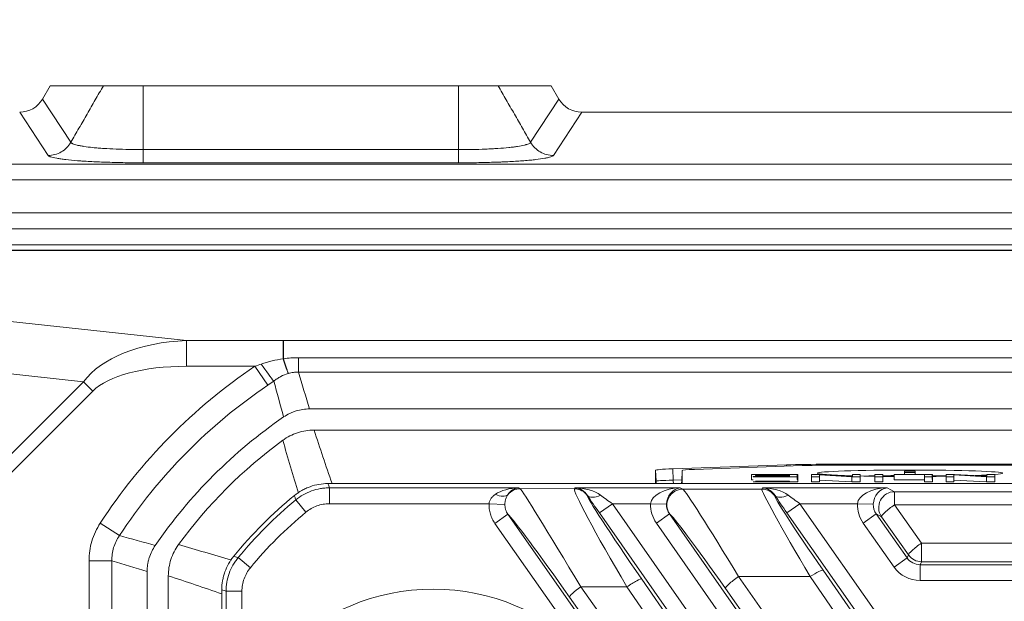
# Model space of a CAD drawing. Header units: millimetres. Extents: x 4 to 836, y 5 to 589.
# Tile 131 of 163: x 666 to 685, y 347 to 358. Entities that reach past the tile are written whole.
import ezdxf

# ---------------------------------------------------------------- set-up
doc = ezdxf.new("R2010")
doc.units = ezdxf.units.MM
doc.layers.add('1', color=7, linetype='Continuous', true_color=0xffffff)
doc.styles.add('ideas_simplex', font='simplex.shx')
doc.dimstyles.get("Standard").update_dxf_attribs({"dimtxt": 0.18, "dimasz": 0.18, "dimexe": 0.18, "dimexo": 0.0625, "dimgap": 0.09, "dimtad": 0, "dimtih": 1, "dimtoh": 1, "dimdec": 4, "dimzin": 0, "dimdsep": 46, "dimtxsty": 'Standard', "dimcen": 0.09, "dimadec": 0, "dimazin": 0, "dimtfac": 1, "dimtdec": 4, "dimtofl": 0, "dimtmove": 0, "dimatfit": 3, "dimfxl": 1, "dimtolj": 1, "dimtzin": 0, "dimarcsym": 0})

# ---------------------------------------------------------------- blocks, each defined once
blk = doc.blocks.new('_U14')
at = {"layer": '1', "color": 87, "lineweight": 25}
for p, q in [((659.001477, 397.718278), (657.501477, 397.718278)), ((657.501477, 397.718278), (657.501477, 392.093278)), ((671.706477, 397.718278), (670.206477, 397.718278)), ((671.706477, 392.093278), (671.706477, 397.718278)), ((657.501477, 392.093278), (659.001477, 392.093278)), ((670.206477, 392.093278), (671.706477, 392.093278))]:
    blk.add_line(p, q, dxfattribs=at)
at = {"layer": '1', "color": 152, "lineweight": 13}
for p, q in [((633.103977, 337.630815), (633.103977, 392.593278)), ((696.103977, 320.097855), (696.103977, 392.593278))]:
    blk.add_line(p, q, dxfattribs=at)
at = {"layer": '1', "color": 27, "lineweight": 13}
blk.add_line((633.103977, 390.593278), (696.103977, 390.593278), dxfattribs=at)
at = {"layer": '1', "color": 27, "lineweight": 18}
for points in [[(633.103977, 390.593278), (636.103975, 391.122259), (636.103979, 390.064297)], [(696.103977, 390.593278), (693.103979, 390.064297), (693.103975, 391.122259)]]:
    blk.add_solid(points, dxfattribs=at)
at = {"layer": '1', "color": 87, "linetype": 'Continuous', "lineweight": 25, "char_height": 3, "attachment_point": 7, "line_spacing_factor": 1.204819, "style": 'ideas_simplex'}
for s, insert in [('\\W1.0642;63', (661.942977, 399.853278)), ('\\W1.2097;2.48', (658.972977, 392.540778))]:
    blk.add_mtext(s, dxfattribs=dict(at, insert=insert))
blk = doc.blocks.new('_U15')
at = {"layer": '1', "color": 87, "lineweight": 25}
for p, q in [((675.222975, 378.974982), (673.722975, 378.974982)), ((673.722975, 378.974982), (673.722975, 373.349982)), ((681.987975, 378.974982), (680.487975, 378.974982)), ((681.987975, 373.349982), (681.987975, 378.974982)), ((673.722975, 373.349982), (675.222975, 373.349982)), ((680.487975, 373.349982), (681.987975, 373.349982))]:
    blk.add_line(p, q, dxfattribs=at)
at = {"layer": '1', "color": 152, "lineweight": 13}
for p, q in [((687.265142, 328.93669), (687.265142, 373.849982)), ((704.942812, 328.93669), (704.942812, 373.849982))]:
    blk.add_line(p, q, dxfattribs=at)
at = {"layer": '1', "color": 27, "lineweight": 13}
blk.add_line((704.942812, 371.849982), (672.065475, 371.849982), dxfattribs=at)
at = {"layer": '1', "color": 27, "lineweight": 18}
for points in [[(687.265142, 371.849982), (690.26514, 372.378963), (690.265144, 371.321001)], [(704.942812, 371.849982), (701.942814, 371.321001), (701.94281, 372.378963)]]:
    blk.add_solid(points, dxfattribs=at)
at = {"layer": '1', "color": 87, "linetype": 'Continuous', "lineweight": 25, "char_height": 3, "attachment_point": 7, "line_spacing_factor": 1.204819, "style": 'ideas_simplex'}
for s, insert in [('\\W1.2097;17,7', (672.224475, 381.109982)), ('\\W1.4583;.7', (675.194475, 373.797482))]:
    blk.add_mtext(s, dxfattribs=dict(at, insert=insert))

msp = doc.modelspace()

# ---------------------------------------------------------------- linework, layer by layer
at = {"layer": '1', "color": 143, "linetype": 'Continuous', "lineweight": 18}
for p, q in [((666.729, 356.846), (666.875, 357.098)), ((667.878, 357.098), (666.875, 357.098)), ((674.58, 357.098), (668.628, 357.098)), ((676.333, 357.098), (675.33, 357.098)), ((676.479, 356.846), (676.333, 357.098)), ((674.58, 355.643), (674.58, 355.892)), ((739.461, 354.398), (652.747, 354.398)), ((652.639, 354.098), (739.569, 354.098)), ((671.772, 350.998), (720.436, 350.998)), ((668.704, 265.265), (668.704, 347.93))]:
    msp.add_line(p, q, dxfattribs=at)
at = {"layer": '1', "color": 143, "linetype": 'Continuous', "lineweight": 13}
for p, q in [((668.628, 357.098), (668.628, 355.892)), ((674.58, 355.892), (674.58, 357.098)), ((666.729, 356.846), (667.264, 356.03)), ((675.944, 356.03), (676.479, 356.846)), ((666.833, 355.782), (666.298, 356.598)), ((676.91, 356.598), (676.375, 355.781)), ((668.628, 355.892), (674.58, 355.892)), ((647.393, 355.62), (744.815, 355.62)), ((674.58, 355.643), (668.628, 355.643)), ((744.815, 355.321), (647.393, 355.321)), ((652.747, 354.698), (739.461, 354.698)), ((656.726, 353.994), (735.481, 353.994)), ((735.481, 353.986), (656.726, 353.986)), ((657.133, 353.613), (669.445, 352.29)), ((667.503, 351.51), (657.508, 352.584)), ((669.445, 352.29), (671.273, 352.29)), ((669.445, 352.29), (669.445, 351.803)), ((671.273, 352.29), (671.273, 351.945)), ((671.278, 352.29), (720.93, 352.29)), ((671.561, 351.965), (720.647, 351.965)), ((671.561, 351.693), (671.561, 351.965)), ((670.739, 351.803), (669.445, 351.803)), ((670.981, 351.444), (670.739, 351.803)), ((720.647, 351.693), (671.561, 351.693)), ((665.678, 349.686), (667.503, 351.51)), ((667.503, 351.51), (667.679, 351.335)), ((667.679, 351.335), (665.854, 349.51)), ((668.181, 348.606), (667.819, 348.843)), ((667.607, 265.064), (667.607, 348.132)), ((667.607, 348.132), (668.04, 348.132)), ((668.04, 348.132), (668.04, 265.064))]:
    msp.add_line(p, q, dxfattribs=at)
at = {"layer": '1', "color": 252, "linetype": 'Continuous', "lineweight": 18}
for p, q in [((671.855, 350.598), (720.353, 350.598)), ((678.304, 349.589), (678.304, 349.84)), ((678.626, 349.868), (680.775, 349.943)), ((678.804, 349.838), (678.797, 349.631)), ((678.804, 349.838), (678.804, 349.589)), ((681.07, 349.928), (679.039, 349.857)), ((681.551, 349.954), (710.656, 349.954)), ((710.573, 349.936), (681.635, 349.936)), ((669.104, 308.615), (669.104, 347.847))]:
    msp.add_line(p, q, dxfattribs=at)
at = {"layer": '1', "color": 252, "linetype": 'Continuous', "lineweight": 13}
for p, q in [((678.311, 349.634), (678.304, 349.84)), ((678.626, 349.868), (678.633, 349.656)), ((680.776, 349.918), (680.775, 349.943)), ((681.551, 349.954), (681.552, 349.936)), ((678.633, 349.656), (678.798, 349.661)), ((678.311, 349.589), (678.311, 349.634)), ((678.797, 349.631), (678.797, 349.589))]:
    msp.add_line(p, q, dxfattribs=at)
at = {"layer": '1', "color": 7, "linetype": 'Continuous', "lineweight": 18}
for p, q in [((681.408, 349.763), (681.249, 349.763)), ((681.249, 349.763), (681.249, 349.719)), ((681.249, 349.719), (681.397, 349.719)), ((681.249, 349.719), (681.249, 349.619)), ((681.397, 349.719), (681.397, 349.753)), ((681.397, 349.753), (682.01, 349.719)), ((681.397, 349.719), (681.397, 349.619)), ((681.397, 349.653), (682.01, 349.619)), ((682.02, 349.728), (681.408, 349.763)), ((682.01, 349.719), (682.01, 349.619)), ((682.01, 349.719), (682.168, 349.719)), ((682.168, 349.763), (682.02, 349.763)), ((682.02, 349.763), (682.02, 349.728)), ((682.168, 349.719), (682.168, 349.763)), ((682.168, 349.719), (682.168, 349.619)), ((682.439, 349.719), (682.439, 349.619)), ((682.593, 349.634), (682.593, 349.734)), ((683.204, 349.823), (683.004, 349.823)), ((683.004, 349.823), (683.004, 349.795)), ((683.004, 349.795), (683.004, 349.763)), ((683.004, 349.795), (683.204, 349.795)), ((683.204, 349.795), (683.204, 349.823)), ((683.204, 349.795), (683.204, 349.763)), ((683.378, 349.719), (683.378, 349.745)), ((683.378, 349.719), (683.378, 349.619)), ((683.786, 349.763), (683.944, 349.763)), ((683.786, 349.719), (683.786, 349.763)), ((683.786, 349.719), (683.786, 349.619)), ((683.934, 349.719), (683.786, 349.719)), ((683.934, 349.753), (683.934, 349.719)), ((684.547, 349.719), (683.934, 349.753)), ((683.934, 349.719), (683.934, 349.619)), ((684.547, 349.619), (683.934, 349.653)), ((683.944, 349.763), (684.557, 349.728)), ((684.547, 349.719), (684.547, 349.619)), ((684.705, 349.719), (684.547, 349.719)), ((684.557, 349.763), (684.705, 349.763)), ((684.557, 349.728), (684.557, 349.763)), ((684.705, 349.763), (684.705, 349.719)), ((684.705, 349.719), (684.705, 349.619)), ((681.249, 349.619), (681.397, 349.619)), ((682.01, 349.619), (682.168, 349.619)), ((683.934, 349.619), (683.786, 349.619)), ((684.705, 349.619), (684.547, 349.619))]:
    msp.add_line(p, q, dxfattribs=at)
at = {"layer": '1', "color": 7, "linetype": 'Continuous', "lineweight": 13}
msp.add_line((683.378, 349.758), (683.378, 349.745), dxfattribs=at)
at = {"layer": '1', "color": 27, "linetype": 'Continuous', "lineweight": 18}
for p, q in [((720.091, 349.589), (672.117, 349.589)), ((670.113, 347.585), (670.113, 343.868))]:
    msp.add_line(p, q, dxfattribs=at)
at = {"layer": '1', "color": 27, "linetype": 'Continuous', "lineweight": 13}
for p, q in [((672.146, 349.508), (672.146, 349.208)), ((672.146, 349.508), (675.718, 349.508)), ((675.718, 349.508), (675.747, 349.493)), ((675.747, 349.493), (676.77, 349.488)), ((676.77, 349.488), (676.78, 349.508)), ((676.78, 349.508), (678.77, 349.508)), ((678.77, 349.508), (678.816, 349.484)), ((678.816, 349.484), (680.308, 349.484)), ((680.308, 349.484), (680.321, 349.508)), ((680.321, 349.508), (682.675, 349.508)), ((682.675, 349.508), (682.814, 349.436)), ((671.51, 349.28), (671.701, 349.048)), ((677.017, 349.363), (677.016, 349.361)), ((680.557, 349.363), (680.554, 349.356)), ((682.814, 349.436), (709.394, 349.436)), ((682.814, 349.436), (682.814, 349.188)), ((675.159, 349.208), (672.146, 349.208)), ((675.457, 349.197), (675.159, 349.208)), ((677.488, 349.208), (677.242, 349.036)), ((678.209, 349.208), (677.488, 349.208)), ((677.488, 349.208), (686.024, 337.017)), ((678.209, 349.208), (678.508, 349.198)), ((681.028, 349.208), (680.782, 349.036)), ((682.114, 349.208), (681.028, 349.208)), ((681.028, 349.208), (687.836, 339.486)), ((682.114, 349.208), (682.413, 349.198)), ((709.394, 349.188), (682.814, 349.188)), ((682.814, 349.188), (683.325, 348.466)), ((675.515, 349.01), (675.269, 348.838)), ((675.515, 349.01), (684.142, 336.689)), ((685.779, 336.845), (677.242, 349.036)), ((678.317, 348.844), (678.563, 349.016)), ((678.57, 349.012), (678.563, 349.016)), ((678.563, 349.016), (686.342, 337.907)), ((687.59, 339.314), (680.782, 349.036)), ((682.223, 348.844), (682.468, 349.016)), ((682.568, 348.964), (682.468, 349.016)), ((682.468, 349.016), (683.05, 348.186)), ((683.079, 348.242), (682.568, 348.964)), ((677.026, 346.33), (675.269, 348.838)), ((686.096, 337.735), (678.317, 348.844)), ((682.804, 348.014), (682.223, 348.844)), ((683.325, 348.466), (683.325, 348.114)), ((683.325, 348.466), (708.883, 348.466)), ((670.422, 348.191), (670.653, 348.001)), ((682.804, 348.014), (683.05, 348.186)), ((683.05, 348.186), (683.079, 348.242)), ((683.325, 348.114), (683.295, 348.058)), ((683.295, 347.758), (683.295, 348.058)), ((683.295, 348.058), (708.913, 348.058)), ((708.883, 348.114), (683.325, 348.114)), ((678.042, 347.787), (685.678, 336.774)), ((681.222, 347.832), (679.868, 347.832)), ((679.868, 347.832), (686.685, 338.199)), ((687.285, 339.08), (681.222, 347.832)), ((681.468, 347.952), (687.53, 339.2)), ((677.761, 347.638), (676.89, 347.641)), ((676.89, 347.641), (684.449, 336.952)), ((685.397, 336.625), (677.761, 347.638)), ((686.44, 337.975), (679.622, 347.608)), ((708.913, 347.758), (683.295, 347.758)), ((670.194, 347.556), (670.494, 347.556)), ((670.194, 344.441), (670.194, 347.556)), ((670.494, 347.556), (670.494, 345.32)), ((684.239, 336.757), (676.68, 347.446))]:
    msp.add_line(p, q, dxfattribs=at)
at = {"layer": '1', "color": 9, "linetype": 'Continuous', "lineweight": 18}
msp.add_circle((674.104, 343.598), 4, dxfattribs=at)
at = {"layer": '1', "color": 143, "linetype": 'Continuous', "lineweight": 13}
for radius in [10.497, 10.064]:
    msp.add_arc((676.604, 343.098), radius, 123.969, 146.8163, dxfattribs=at)
at = {"layer": '1', "color": 143, "linetype": 'Continuous', "lineweight": 18}
msp.add_arc((676.604, 343.098), 9.4, 124.4893, 145.5107, dxfattribs=at)
at = {"layer": '1', "color": 252, "linetype": 'Continuous', "lineweight": 18}
msp.add_arc((676.604, 343.098), 9.05, 126.1507, 143.8493, dxfattribs=at)
at = {"layer": '1', "color": 27, "linetype": 'Continuous', "lineweight": 18}
msp.add_arc((676.604, 343.098), 8.091, 129.2516, 140.7484, dxfattribs=at)
at = {"layer": '1', "color": 27, "linetype": 'Continuous', "lineweight": 13}
for radius in [8.01, 7.71]:
    msp.add_arc((676.604, 343.098), radius, 129.4862, 140.5138, dxfattribs=at)
at = {"layer": '1', "color": 143, "linetype": 'Continuous', "lineweight": 18}
for centre, major_axis, ratio, start_param, end_param in [((666.296, 357.1), (-0.275, 0.42), 0.995307, 2.563384, 3.604367), ((676.912, 357.1), (-0.275, -0.42), 0.995307, 5.820411, 6.861394), ((668.628, 356.142), (0, 0.5), 0.000523, 3.222715, 4.188788)]:
    msp.add_ellipse(centre, major_axis=major_axis, ratio=ratio, start_param=start_param, end_param=end_param, dxfattribs=at)
at = {"layer": '1', "color": 143, "linetype": 'Continuous', "lineweight": 13}
for centre, major_axis, ratio, start_param, end_param in [((669.963, 350.775), (-2.642, 0.284), 0.564501, 4.97016, 5.965794), ((671.273, 352.086), (0.134, -0.482), 0.078834, 4.98788, 5.7401), ((669.963, 350.775), (2.439, -0.262), 0.407595, 1.828568, 2.824201), ((670.858, 351.885), (0.285, -0.411), 0.046541, 4.779448, 5.75896)]:
    msp.add_ellipse(centre, major_axis=major_axis, ratio=ratio, start_param=start_param, end_param=end_param, dxfattribs=at)
at = {"layer": '1', "color": 252, "linetype": 'Continuous', "lineweight": 18}
for centre, major_axis, ratio, start_param, end_param in [((679.405, 349.84), (-1.101, 0), 0.034921, 5.498347, 6.283187), ((679.604, 349.838), (-0.8, 0), 0.034886, 5.497629, 6.283184), ((681.553, 349.915), (-1.1, 0), 0.034981, 4.713399, 5.497127), ((681.635, 349.908), (-0.8, 0), 0.034896, 4.712389, 5.497839), ((683.104, 349.784), (-1.75, 0), 0.034899, 3.141598, 6.283185), ((683.104, 349.784), (-1.75, 0), 0.034899, 0, 0.903012), ((683.104, 349.784), (-1.75, 0), 0.034899, 1.006783, 1.174072), ((683.104, 349.784), (-1.75, 0), 0.034899, 1.274603, 1.395849), ((683.104, 349.784), (-1.75, 0), 0.034899, 1.818491, 1.970859), ((683.104, 349.784), (-1.75, 0), 0.034899, 2.351286, 2.550286), ((683.104, 349.784), (-1.75, 0), 0.034899, 2.725921, 3.141598)]:
    msp.add_ellipse(centre, major_axis=major_axis, ratio=ratio, start_param=start_param, end_param=end_param, dxfattribs=at)
at = {"layer": '1', "color": 252, "linetype": 'Continuous', "lineweight": 13}
for centre, major_axis, ratio, start_param, end_param in [((679.412, 349.64), (-1.1, -0.007), 0.02595, 5.497868, 6.282708), ((678.774, 349.663), (0.007, -0.2), 0.706676, 4.722649, 5.067104), ((678.511, 349.64), (0.2, 0), 0.999391, 3.176521, 3.403925), ((678.597, 349.638), (-0.2, 0), 0.999391, 2.893108, 3.106665)]:
    msp.add_ellipse(centre, major_axis=major_axis, ratio=ratio, start_param=start_param, end_param=end_param, dxfattribs=at)
at = {"layer": '1', "color": 30, "linetype": 'Continuous', "lineweight": 18}
for start_param, end_param in [(2.005176, 2.144192), (1.763175, 1.897479), (1.130733, 1.304994)]:
    msp.add_ellipse((683.104, 349.684), major_axis=(1.6, 0), ratio=0.034899, start_param=start_param, end_param=end_param, dxfattribs=at)
at = {"layer": '1', "color": 27, "linetype": 'Continuous', "lineweight": 13}
for centre, major_axis, ratio, start_param, end_param in [((675.718, 349.208), (-0.561, -0.015), 0.534057, 4.698446, 5.596499), ((675.718, 349.208), (-0.068, -0.295), 0.857617, 3.404176, 4.302228), ((675.747, 349.193), (-0.139, -0.266), 0.997152, 3.622727, 4.52078), ((676.944, 347.489), (-1.199, 2.005), 0.013847, 4.780221, 6.239667), ((677.96, 347.485), (-1.189, 2.004), 0.040007, 0.011209, 1.470655), ((676.77, 349.189), (-0.266, 0.139), 0.999226, 4.232741, 5.192037), ((676.78, 349.208), (-0.589, 0.014), 0.508639, 3.765286, 4.724583), ((676.78, 349.208), (-0.155, 0.264), 0.92399, 4.756444, 5.715741), ((678.77, 349.208), (-0.561, -0.015), 0.534057, 4.698446, 6.234336), ((678.816, 349.184), (-0.139, -0.266), 0.997152, 3.622727, 5.802051), ((678.77, 349.208), (-0.068, -0.295), 0.857617, 3.404176, 4.940065), ((680.003, 347.485), (-1.191, 2), 0.026751, 4.870986, 6.232343), ((681.5, 347.485), (-1.191, 2), 0.026751, 0.018971, 1.380328), ((680.308, 349.184), (-0.266, 0.139), 0.999226, 4.232741, 5.192037), ((680.321, 349.208), (-0.589, 0.014), 0.508639, 3.765286, 4.724583), ((680.321, 349.208), (-0.155, 0.264), 0.92399, 4.756444, 5.715741), ((682.675, 349.208), (-0.561, -0.015), 0.534057, 4.698446, 6.234336), ((682.675, 349.208), (-0.068, -0.295), 0.857617, 3.404176, 4.940065), ((675.279, 349.565), (0.243, -0.176), 0.514474, 5.06957, 6.196744), ((678.205, 347.657), (-1.189, 1.705), 0.028665, 0.014988, 1.474434), ((677.263, 349.535), (-0.249, -0.167), 0.474901, 0.039667, 1.26167), ((677.268, 349.036), (-0.421, 0.6), 0.028594, 0.97416, 1.550753), ((677.513, 349.208), (-0.421, 0.3), 0.028746, 0.95387, 1.530463), ((681.746, 347.657), (-1.192, 1.7), 0.028594, 0.014863, 1.37622), ((680.803, 349.535), (-0.249, -0.167), 0.474901, 0.039667, 1.26167), ((680.808, 349.036), (-0.421, 0.6), 0.028594, 0.97416, 1.550753), ((681.054, 349.208), (-0.421, 0.3), 0.028746, 0.95387, 1.530463), ((682.814, 349.136), (-0.139, -0.266), 0.997152, 3.622727, 5.802051), ((678.81, 349.187), (-0.534, 0.278), 0.997152, 0.446228, 1.089662), ((678.81, 349.187), (-0.268, 0.14), 0.991514, 0.446228, 1.089662), ((682.715, 349.187), (-0.534, 0.278), 0.997152, 0.446228, 1.089662), ((682.715, 349.187), (-0.268, 0.14), 0.991514, 0.446228, 1.089662), ((682.814, 349.136), (-0.245, -0.173), 0.14246, 4.611906, 6.247919), ((676.698, 347.317), (-1.201, 1.705), 0.028764, 4.768133, 6.145658), ((679.758, 347.313), (-1.192, 1.7), 0.028594, 4.866878, 6.228235), ((683.325, 348.414), (-0.245, -0.173), 0.14246, 4.611906, 6.247919), ((683.296, 348.359), (-0.139, -0.267), 0.997682, 5.803537, 6.762834), ((683.325, 348.414), (0.266, -0.139), 0.999226, 4.232741, 5.192037), ((683.296, 348.359), (-0.277, -0.533), 0.999226, 5.803537, 6.762834), ((677.797, 347.615), (-0.247, -0.171), 0.130769, 3.176802, 4.766278), ((679.868, 347.78), (-0.245, -0.173), 0.14246, 4.611906, 6.247919), ((681.222, 347.78), (-0.247, -0.171), 0.14345, 3.176864, 4.613348), ((676.926, 347.618), (-0.245, -0.173), 0.131253, 4.765068, 6.247974)]:
    msp.add_ellipse(centre, major_axis=major_axis, ratio=ratio, start_param=start_param, end_param=end_param, dxfattribs=at)
at = {"layer": '1', "color": 143, "linetype": 'Continuous', "lineweight": 13}
for points, degree in [([(667.878, 357.098), (667.264, 356.03)], 1), ([(675.33, 357.098), (675.944, 356.03)], 1), ([(671.273, 352.29), (671.274, 352.29), (671.276, 352.29), (671.278, 352.29)], 3), ([(671.273, 351.945), (671.274, 351.945), (671.276, 351.945), (671.277, 351.945)], 3), ([(670.739, 351.803), (670.779, 351.817), (670.819, 351.83), (670.858, 351.844)], 3), ([(671.561, 351.693), (671.629, 351.461), (671.7, 351.229), (671.772, 350.998)], 3), ([(671.095, 351.523), (671.057, 351.496), (671.019, 351.47), (670.981, 351.444)], 3), ([(671.281, 350.846), (671.218, 351.071), (671.156, 351.297), (671.095, 351.523)], 3), ([(671.371, 351.669), (671.37, 351.669), (671.369, 351.668), (671.368, 351.668)], 3), ([(668.181, 348.606), (668.406, 348.545), (668.631, 348.484), (668.856, 348.421)], 3), ([(668.704, 347.93), (668.483, 347.999), (668.261, 348.066), (668.04, 348.132)], 3)]:
    msp.add_open_spline(points, degree=degree, dxfattribs=at)
at = {"layer": '1', "color": 143, "linetype": 'Continuous', "lineweight": 18}
for points, knots in [([(668.628, 357.098), (668.605, 357.098), (668.582, 357.098), (668.536, 357.098), (668.513, 357.098), (668.445, 357.098), (668.401, 357.098), (668.336, 357.098), (668.315, 357.098), (668.273, 357.098), (668.253, 357.098), (668.213, 357.098), (668.194, 357.098), (668.157, 357.098), (668.138, 357.098), (668.087, 357.098), (668.056, 357.098), (668.014, 357.098), (668.001, 357.098), (667.977, 357.098), (667.965, 357.098), (667.934, 357.098), (667.917, 357.098), (667.901, 357.098), (667.898, 357.098), (667.893, 357.098), (667.89, 357.098), (667.883, 357.098), (667.88, 357.098), (667.878, 357.098)], [0, 0, 0, 0, 0.0625, 0.0625, 0.125, 0.125, 0.25, 0.25, 0.3125, 0.3125, 0.375, 0.375, 0.4375, 0.4375, 0.5, 0.5, 0.625, 0.625, 0.6875, 0.6875, 0.75, 0.75, 0.875, 0.875, 0.90625, 0.90625, 0.9375, 0.9375, 1, 1, 1, 1]), ([(675.33, 357.098), (675.325, 357.098), (675.316, 357.098), (675.297, 357.098), (675.29, 357.098), (675.277, 357.098), (675.272, 357.098), (675.263, 357.098), (675.258, 357.098), (675.232, 357.098), (675.208, 357.098), (675.166, 357.098), (675.151, 357.098), (675.12, 357.098), (675.104, 357.098), (675.052, 357.098), (675.015, 357.098), (674.956, 357.098), (674.936, 357.098), (674.894, 357.098), (674.873, 357.098), (674.808, 357.098), (674.764, 357.098), (674.696, 357.098), (674.673, 357.098), (674.626, 357.098), (674.603, 357.098), (674.58, 357.098)], [0, 0, 0, 0, 0.125, 0.125, 0.1875, 0.1875, 0.21875, 0.21875, 0.25, 0.25, 0.375, 0.375, 0.4375, 0.4375, 0.5, 0.5, 0.625, 0.625, 0.6875, 0.6875, 0.75, 0.75, 0.875, 0.875, 0.9375, 0.9375, 1, 1, 1, 1]), ([(671.278, 352.29), (671.278, 352.28), (671.278, 352.264), (671.278, 352.222), (671.278, 352.196), (671.278, 352.136), (671.278, 352.102), (671.277, 352.027), (671.277, 351.987), (671.277, 351.945)], [0, 0, 0, 0, 0.25, 0.25, 0.5, 0.5, 0.75, 0.75, 1, 1, 1, 1]), ([(671.277, 351.945), (671.286, 351.916), (671.294, 351.888), (671.307, 351.848), (671.311, 351.835), (671.319, 351.81), (671.323, 351.798), (671.335, 351.762), (671.343, 351.741), (671.354, 351.711), (671.357, 351.702), (671.362, 351.689), (671.364, 351.685), (671.367, 351.676), (671.369, 351.673), (671.371, 351.669)], [0, 0, 0, 0, 0.25, 0.25, 0.375, 0.375, 0.5, 0.5, 0.75, 0.75, 0.875, 0.875, 0.9375, 0.9375, 1, 1, 1, 1]), ([(671.772, 350.998), (671.728, 350.998), (671.641, 350.991), (671.557, 350.972), (671.495, 350.953), (671.474, 350.946), (671.433, 350.93), (671.413, 350.921), (671.355, 350.892), (671.317, 350.87), (671.281, 350.846)], [0, 0, 0, 0, 0.25, 0.5, 0.5, 0.625, 0.625, 0.75, 0.75, 1, 1, 1, 1]), ([(668.856, 348.421), (668.831, 348.385), (668.788, 348.31), (668.756, 348.229), (668.736, 348.167), (668.731, 348.146), (668.721, 348.103), (668.717, 348.082), (668.707, 348.017), (668.704, 347.974), (668.704, 347.93)], [0, 0, 0, 0, 0.25, 0.5, 0.5, 0.625, 0.625, 0.75, 0.75, 1, 1, 1, 1])]:
    msp.add_open_spline(points, degree=3, knots=knots, dxfattribs=at)
for points, degree in [([(676.91, 356.598), (715.298, 356.598)], 1), ([(671.277, 351.945), (671.277, 351.945), (671.277, 351.945), (671.277, 351.945)], 3)]:
    msp.add_open_spline(points, degree=degree, dxfattribs=at)
at = {"layer": '1', "color": 143, "linetype": 'Continuous', "lineweight": 13}
for points, knots in [([(666.833, 355.782), (666.877, 355.782), (666.92, 355.788), (667.004, 355.81), (667.044, 355.827), (667.119, 355.87), (667.154, 355.897), (667.215, 355.958), (667.242, 355.993), (667.264, 356.03)], [0, 0, 0, 0, 0.25, 0.25, 0.5, 0.5, 0.75, 0.75, 1, 1, 1, 1]), ([(667.264, 356.03), (667.266, 356.025), (667.27, 356.021), (667.279, 356.014), (667.283, 356.011), (667.291, 356.007), (667.295, 356.005), (667.32, 355.993), (667.348, 355.985), (667.392, 355.974), (667.402, 355.972), (667.421, 355.968), (667.431, 355.966), (667.464, 355.96), (667.487, 355.956), (667.561, 355.945), (667.617, 355.938), (667.696, 355.93), (667.712, 355.928), (667.746, 355.925), (667.762, 355.924), (667.814, 355.92), (667.849, 355.917), (667.959, 355.91), (668.036, 355.906), (668.2, 355.899), (668.283, 355.896), (668.453, 355.893), (668.54, 355.892), (668.628, 355.892)], [0, 0, 0, 0, 0.0625, 0.0625, 0.09375, 0.09375, 0.125, 0.125, 0.25, 0.25, 0.28125, 0.28125, 0.3125, 0.3125, 0.375, 0.375, 0.5, 0.5, 0.53125, 0.53125, 0.5625, 0.5625, 0.625, 0.625, 0.75, 0.75, 0.875, 0.875, 1, 1, 1, 1]), ([(674.58, 355.892), (674.624, 355.892), (674.668, 355.892), (674.734, 355.893), (674.755, 355.893), (674.799, 355.894), (674.821, 355.894), (674.928, 355.896), (675.011, 355.899), (675.132, 355.904), (675.172, 355.906), (675.25, 355.91), (675.288, 355.912), (675.398, 355.92), (675.466, 355.925), (675.545, 355.933), (675.56, 355.935), (675.59, 355.938), (675.605, 355.94), (675.647, 355.945), (675.673, 355.949), (675.747, 355.96), (675.79, 355.968), (675.834, 355.979), (675.843, 355.981), (675.858, 355.985), (675.866, 355.987), (675.886, 355.994), (675.898, 355.998), (675.928, 356.011), (675.94, 356.02), (675.944, 356.03)], [0, 0, 0, 0, 0.0625, 0.0625, 0.09375, 0.09375, 0.125, 0.125, 0.25, 0.25, 0.3125, 0.3125, 0.375, 0.375, 0.5, 0.5, 0.53125, 0.53125, 0.5625, 0.5625, 0.625, 0.625, 0.75, 0.75, 0.78125, 0.78125, 0.8125, 0.8125, 0.875, 0.875, 1, 1, 1, 1]), ([(676.374, 355.781), (676.331, 355.782), (676.288, 355.788), (676.204, 355.81), (676.164, 355.827), (676.089, 355.87), (676.054, 355.897), (675.992, 355.958), (675.966, 355.992), (675.944, 356.03)], [0, 0, 0, 0, 0.25, 0.25, 0.5, 0.5, 0.75, 0.75, 1, 1, 1, 1]), ([(668.628, 355.643), (668.513, 355.643), (668.4, 355.644), (668.234, 355.647), (668.179, 355.648), (668.07, 355.65), (668.016, 355.652), (667.856, 355.657), (667.755, 355.661), (667.612, 355.669), (667.566, 355.671), (667.498, 355.676), (667.476, 355.677), (667.432, 355.68), (667.411, 355.682), (667.308, 355.69), (667.234, 355.697), (667.135, 355.708), (667.104, 355.712), (667.061, 355.718), (667.048, 355.72), (667.022, 355.724), (667.009, 355.726), (666.95, 355.736), (666.912, 355.745), (666.878, 355.756), (666.872, 355.759), (666.86, 355.763), (666.855, 355.765), (666.843, 355.772), (666.837, 355.777), (666.833, 355.782)], [0, 0, 0, 0, 0.125, 0.125, 0.1875, 0.1875, 0.25, 0.25, 0.375, 0.375, 0.4375, 0.4375, 0.46875, 0.46875, 0.5, 0.5, 0.625, 0.625, 0.6875, 0.6875, 0.71875, 0.71875, 0.75, 0.75, 0.875, 0.875, 0.90625, 0.90625, 0.9375, 0.9375, 1, 1, 1, 1]), ([(676.374, 355.781), (676.368, 355.772), (676.351, 355.763), (676.31, 355.75), (676.294, 355.745), (676.266, 355.739), (676.256, 355.737), (676.235, 355.732), (676.223, 355.73), (676.164, 355.72), (676.107, 355.712), (676.009, 355.701), (675.974, 355.697), (675.918, 355.692), (675.899, 355.69), (675.86, 355.687), (675.839, 355.685), (675.736, 355.677), (675.647, 355.671), (675.503, 355.664), (675.454, 355.662), (675.377, 355.658), (675.352, 355.657), (675.3, 355.655), (675.274, 355.655), (675.142, 355.65), (675.033, 355.648), (674.893, 355.645), (674.865, 355.645), (674.809, 355.644), (674.78, 355.644), (674.695, 355.643), (674.637, 355.643), (674.58, 355.643)], [0, 0, 0, 0, 0.125, 0.125, 0.1875, 0.1875, 0.21875, 0.21875, 0.25, 0.25, 0.375, 0.375, 0.4375, 0.4375, 0.46875, 0.46875, 0.5, 0.5, 0.625, 0.625, 0.6875, 0.6875, 0.71875, 0.71875, 0.75, 0.75, 0.875, 0.875, 0.90625, 0.90625, 0.9375, 0.9375, 1, 1, 1, 1]), ([(670.858, 351.844), (670.926, 351.868), (670.994, 351.888), (671.132, 351.921), (671.202, 351.935), (671.273, 351.945)], [0, 0, 0, 0, 0.5, 0.5, 1, 1, 1, 1]), ([(671.277, 351.945), (671.324, 351.952), (671.371, 351.957), (671.466, 351.963), (671.513, 351.965), (671.561, 351.965)], [0, 0, 0, 0, 0.5, 0.5, 1, 1, 1, 1]), ([(671.561, 351.693), (671.528, 351.694), (671.496, 351.692), (671.433, 351.684), (671.402, 351.678), (671.371, 351.669)], [0, 0, 0, 0, 0.5, 0.5, 1, 1, 1, 1]), ([(671.368, 351.668), (671.318, 351.653), (671.271, 351.633), (671.203, 351.596), (671.181, 351.582), (671.137, 351.554), (671.116, 351.538), (671.095, 351.523)], [0, 0, 0, 0, 0.5, 0.5, 0.75, 0.75, 1, 1, 1, 1]), ([(667.607, 348.132), (667.607, 348.195), (667.611, 348.258), (667.629, 348.381), (667.643, 348.443), (667.679, 348.564), (667.701, 348.622), (667.754, 348.736), (667.784, 348.79), (667.819, 348.843)], [0, 0, 0, 0, 0.25, 0.25, 0.5, 0.5, 0.75, 0.75, 1, 1, 1, 1]), ([(668.181, 348.606), (668.157, 348.572), (668.135, 348.536), (668.099, 348.461), (668.083, 348.421), (668.059, 348.34), (668.051, 348.299), (668.04, 348.216), (668.039, 348.174), (668.04, 348.132)], [0, 0, 0, 0, 0.25, 0.25, 0.5, 0.5, 0.75, 0.75, 1, 1, 1, 1])]:
    msp.add_open_spline(points, degree=3, knots=knots, dxfattribs=at)
at = {"layer": '1', "color": 252, "linetype": 'Continuous', "lineweight": 18}
for points in [[(671.265, 350.405), (671.308, 350.437), (671.397, 350.492), (671.494, 350.532), (671.595, 350.565), (671.697, 350.589), (671.802, 350.598), (671.855, 350.598)], [(669.104, 347.847), (669.104, 347.9), (669.112, 348.005), (669.137, 348.107), (669.17, 348.207), (669.21, 348.304), (669.265, 348.394), (669.296, 348.437)]]:
    msp.add_open_spline(points, degree=3, knots=[0, 0, 0, 0, 0.25, 0.5, 0.5, 0.75, 1, 1, 1, 1], dxfattribs=at)
at = {"layer": '1', "color": 252, "linetype": 'Continuous', "lineweight": 13}
for points in [[(671.855, 350.598), (671.965, 350.261), (672.078, 349.925), (672.196, 349.589)], [(671.56, 349.406), (671.458, 349.74), (671.361, 350.073), (671.265, 350.405)], [(669.296, 348.437), (669.629, 348.341), (669.962, 348.243), (670.296, 348.142)], [(670.113, 347.505), (669.777, 347.624), (669.44, 347.737), (669.104, 347.847)]]:
    msp.add_open_spline(points, degree=3, dxfattribs=at)
at = {"layer": '1', "color": 7, "linetype": 'Continuous', "lineweight": 18}
for points, knots in [([(680.986, 349.763), (680.986, 349.763), (680.116, 349.763), (680.116, 349.763), (680.116, 349.763), (680.116, 349.762), (680.116, 349.76)], [0, 0, 0, 0, 0.684367, 0.684367, 0.684367, 1, 1, 1, 1]), ([(680.116, 349.661), (680.116, 349.659), (680.116, 349.658), (680.116, 349.658), (680.116, 349.658), (680.125, 349.658), (680.143, 349.658)], [0, 0, 0, 0, 0.821617, 0.821617, 0.821617, 1, 1, 1, 1]), ([(680.187, 349.737), (680.187, 349.737), (680.832, 349.737), (680.832, 349.737), (680.832, 349.737), (680.832, 349.724), (680.832, 349.724), (680.832, 349.724), (680.143, 349.724), (680.143, 349.724), (680.143, 349.724), (680.143, 349.723), (680.143, 349.722)], [0, 0, 0, 0, 0.292833, 0.292833, 0.292833, 0.585665, 0.585665, 0.585665, 0.878498, 0.878498, 0.878498, 1, 1, 1, 1]), ([(680.187, 349.637), (680.187, 349.637), (680.832, 349.637), (680.832, 349.637), (680.832, 349.637), (680.832, 349.624), (680.832, 349.624), (680.832, 349.624), (680.143, 349.624), (680.143, 349.624), (680.143, 349.624), (680.143, 349.619), (680.143, 349.619), (680.143, 349.619), (680.986, 349.619), (680.986, 349.619), (680.986, 349.619), (680.986, 349.663), (680.986, 349.663)], [0, 0, 0, 0, 0.166667, 0.166667, 0.166667, 0.333333, 0.333333, 0.333333, 0.5, 0.5, 0.5, 0.666667, 0.666667, 0.666667, 0.833333, 0.833333, 0.833333, 1, 1, 1, 1]), ([(680.832, 349.752), (680.832, 349.748), (680.832, 349.743), (680.832, 349.743), (680.832, 349.743), (680.187, 349.743), (680.187, 349.743), (680.187, 349.743), (680.187, 349.737), (680.187, 349.737)], [0, 0, 0, 0, 0.230355, 0.230355, 0.230355, 0.615178, 0.615178, 0.615178, 1, 1, 1, 1]), ([(682.439, 349.719), (682.439, 349.719), (682.439, 349.763), (682.439, 349.763), (682.439, 349.763), (682.593, 349.763), (682.593, 349.763)], [0, 0, 0, 0, 0.5, 0.5, 0.5, 1, 1, 1, 1]), ([(683.533, 349.763), (683.533, 349.763), (682.804, 349.763), (682.804, 349.763), (682.804, 349.763), (682.804, 349.762), (682.804, 349.76)], [0, 0, 0, 0, 0.684367, 0.684367, 0.684367, 1, 1, 1, 1]), ([(682.804, 349.661), (682.804, 349.659), (682.804, 349.658), (682.804, 349.658), (682.804, 349.658), (683.378, 349.658), (683.378, 349.658)], [0, 0, 0, 0, 0.350155, 0.350155, 0.350155, 1, 1, 1, 1]), ([(683.378, 349.745), (683.378, 349.733), (683.378, 349.719), (683.378, 349.719), (683.378, 349.719), (683.378, 349.719), (683.378, 349.719)], [0, 0, 0, 0, 0.998556, 0.998556, 0.998556, 1, 1, 1, 1]), ([(683.378, 349.619), (683.378, 349.619), (683.533, 349.619), (683.533, 349.619), (683.533, 349.619), (683.533, 349.663), (683.533, 349.663)], [0, 0, 0, 0, 0.499777, 0.499777, 0.499777, 1, 1, 1, 1]), ([(682.593, 349.634), (682.593, 349.626), (682.593, 349.619), (682.593, 349.619), (682.593, 349.619), (682.439, 349.619), (682.439, 349.619)], [0, 0, 0, 0, 0.285151, 0.285151, 0.285151, 1, 1, 1, 1])]:
    msp.add_open_spline(points, degree=3, knots=knots, dxfattribs=at)
at = {"layer": '1', "color": 7, "linetype": 'Continuous', "lineweight": 13}
for points, knots in [([(680.116, 349.76), (680.116, 349.759), (680.116, 349.758), (680.116, 349.758), (680.116, 349.758), (680.832, 349.758), (680.832, 349.758), (680.832, 349.758), (680.832, 349.755), (680.832, 349.752)], [0, 0, 0, 0, 0.277697, 0.277697, 0.277697, 0.793113, 0.793113, 0.793113, 1, 1, 1, 1]), ([(680.143, 349.722), (680.143, 349.72), (680.143, 349.719), (680.143, 349.719), (680.143, 349.719), (680.986, 349.719), (680.986, 349.719), (680.986, 349.719), (680.986, 349.763), (680.986, 349.763)], [0, 0, 0, 0, 0.226335, 0.226335, 0.226335, 0.613168, 0.613168, 0.613168, 1, 1, 1, 1]), ([(682.593, 349.734), (682.593, 349.726), (682.593, 349.719), (682.593, 349.719), (682.593, 349.719), (682.439, 349.719), (682.439, 349.719)], [0, 0, 0, 0, 0.285151, 0.285151, 0.285151, 1, 1, 1, 1]), ([(682.804, 349.76), (682.804, 349.759), (682.804, 349.758), (682.804, 349.758), (682.804, 349.758), (683.378, 349.758), (683.378, 349.758)], [0, 0, 0, 0, 0.350155, 0.350155, 0.350155, 1, 1, 1, 1]), ([(683.378, 349.719), (683.378, 349.719), (683.533, 349.719), (683.533, 349.719), (683.533, 349.719), (683.533, 349.763), (683.533, 349.763)], [0, 0, 0, 0, 0.499777, 0.499777, 0.499777, 1, 1, 1, 1])]:
    msp.add_open_spline(points, degree=3, knots=knots, dxfattribs=at)
at = {"layer": '1', "color": 7, "linetype": 'Continuous', "lineweight": 18}
for points, degree in [([(680.116, 349.76), (680.116, 349.661)], 1), ([(680.976, 349.663), (680.976, 349.763)], 1), ([(680.986, 349.663), (680.986, 349.663), (680.983, 349.663), (680.976, 349.663)], 3), ([(680.986, 349.663), (680.986, 349.763)], 1), ([(682.593, 349.763), (682.593, 349.763), (682.593, 349.747), (682.593, 349.734)], 3), ([(682.804, 349.76), (682.804, 349.661)], 1), ([(683.524, 349.663), (683.524, 349.763)], 1), ([(683.533, 349.663), (683.533, 349.763)], 1)]:
    msp.add_open_spline(points, degree=degree, dxfattribs=at)
at = {"layer": '1', "color": 7, "linetype": 'Continuous', "lineweight": 13}
msp.add_open_spline([(683.378, 349.758), (683.378, 349.758), (683.378, 349.752), (683.378, 349.745)], degree=3, dxfattribs=at)
at = {"layer": '1', "color": 27, "linetype": 'Continuous', "lineweight": 18}
for points, knots in [([(671.485, 349.363), (671.529, 349.4), (671.576, 349.432), (671.651, 349.474), (671.676, 349.486), (671.728, 349.51), (671.754, 349.521), (671.836, 349.55), (671.946, 349.579), (672.059, 349.589), (672.117, 349.589)], [0, 0, 0, 0, 0.25, 0.25, 0.375, 0.375, 0.5, 0.5, 0.75, 1, 1, 1, 1]), ([(675.513, 349.379), (675.509, 349.374), (675.506, 349.368), (675.499, 349.356), (675.495, 349.35), (675.486, 349.33), (675.48, 349.316), (675.473, 349.294), (675.47, 349.286), (675.466, 349.269), (675.464, 349.261), (675.461, 349.244), (675.46, 349.235), (675.458, 349.216), (675.458, 349.207), (675.457, 349.197)], [0, 0, 0, 0, 0.125, 0.125, 0.25, 0.25, 0.5, 0.5, 0.625, 0.625, 0.75, 0.75, 0.875, 0.875, 1, 1, 1, 1]), ([(670.113, 347.585), (670.113, 347.642), (670.118, 347.699), (670.133, 347.783), (670.139, 347.811), (670.153, 347.866), (670.162, 347.893), (670.191, 347.975), (670.238, 348.078), (670.302, 348.173), (670.339, 348.217)], [0, 0, 0, 0, 0.25, 0.25, 0.375, 0.375, 0.5, 0.5, 0.75, 1, 1, 1, 1])]:
    msp.add_open_spline(points, degree=3, knots=knots, dxfattribs=at)
at = {"layer": '1', "color": 27, "linetype": 'Continuous', "lineweight": 13}
for points, knots in [([(671.51, 349.28), (671.555, 349.317), (671.649, 349.381), (671.753, 349.429), (671.862, 349.469), (671.918, 349.483), (672.002, 349.498), (672.031, 349.502), (672.088, 349.507), (672.117, 349.508), (672.146, 349.508)], [0, 0, 0, 0, 0.25, 0.5, 0.5, 0.75, 0.75, 0.875, 0.875, 1, 1, 1, 1]), ([(672.117, 349.589), (672.122, 349.574), (672.128, 349.558), (672.137, 349.532), (672.142, 349.52), (672.146, 349.508)], [0, 0, 0, 0, 0.560865, 0.560865, 1, 1, 1, 1]), ([(671.51, 349.28), (671.504, 349.3), (671.498, 349.321), (671.489, 349.349), (671.487, 349.356), (671.485, 349.363)], [0, 0, 0, 0, 0.739697, 0.739697, 1, 1, 1, 1]), ([(675.159, 349.208), (675.161, 349.228), (675.165, 349.246), (675.18, 349.282), (675.189, 349.298), (675.211, 349.328), (675.223, 349.341), (675.243, 349.359), (675.25, 349.365), (675.264, 349.376), (675.271, 349.382), (675.279, 349.387)], [0, 0, 0, 0, 0.25, 0.25, 0.5, 0.5, 0.75, 0.75, 0.875, 0.875, 1, 1, 1, 1]), ([(672.146, 349.208), (672.105, 349.208), (672.025, 349.201), (671.948, 349.181), (671.871, 349.153), (671.799, 349.12), (671.732, 349.074), (671.701, 349.048)], [0, 0, 0, 0, 0.25, 0.5, 0.5, 0.75, 1, 1, 1, 1]), ([(675.269, 348.838), (675.26, 348.852), (675.251, 348.866), (675.234, 348.894), (675.227, 348.908), (675.205, 348.952), (675.194, 348.982), (675.18, 349.029), (675.175, 349.045), (675.169, 349.077), (675.166, 349.093), (675.16, 349.142), (675.158, 349.175), (675.159, 349.208)], [0, 0, 0, 0, 0.125, 0.125, 0.25, 0.25, 0.5, 0.5, 0.625, 0.625, 0.75, 0.75, 1, 1, 1, 1]), ([(675.457, 349.197), (675.457, 349.181), (675.458, 349.164), (675.461, 349.139), (675.463, 349.131), (675.466, 349.115), (675.469, 349.106), (675.481, 349.067), (675.496, 349.037), (675.515, 349.01)], [0, 0, 0, 0, 0.25, 0.25, 0.375, 0.375, 0.5, 0.5, 1, 1, 1, 1]), ([(670.194, 347.556), (670.194, 347.614), (670.204, 347.728), (670.233, 347.838), (670.272, 347.947), (670.296, 348), (670.338, 348.074), (670.353, 348.098), (670.386, 348.146), (670.404, 348.169), (670.422, 348.191)], [0, 0, 0, 0, 0.25, 0.5, 0.5, 0.75, 0.75, 0.875, 0.875, 1, 1, 1, 1]), ([(670.339, 348.217), (670.363, 348.21), (670.387, 348.202), (670.414, 348.194), (670.418, 348.193), (670.422, 348.191)], [0, 0, 0, 0, 0.86501, 0.86501, 1, 1, 1, 1]), ([(670.653, 348.001), (670.628, 347.969), (670.582, 347.903), (670.549, 347.83), (670.521, 347.754), (670.501, 347.676), (670.494, 347.596), (670.494, 347.556)], [0, 0, 0, 0, 0.25, 0.5, 0.5, 0.75, 1, 1, 1, 1]), ([(670.194, 347.556), (670.182, 347.56), (670.17, 347.564), (670.143, 347.574), (670.128, 347.579), (670.113, 347.585)], [0, 0, 0, 0, 0.439135, 0.439135, 1, 1, 1, 1])]:
    msp.add_open_spline(points, degree=3, knots=knots, dxfattribs=at)

# ---------------------------------------------------------------- dimensions: what is measured, and where the dimension line sits
at = {"layer": '1', "color": 87, "linetype": 'Continuous', "lineweight": 25}
for base, p1, p2, text, override, picture, middle in [((696.104, 390.593), (633.104, 335.131), (696.104, 317.598), '<>\\P[\\C87;\\H3.00;\\Fsimplex.shx;2.48\\Fsimplex.shx;\\H3.00;\\C87; ]', {"dimtxt": 3, "dimasz": 3, "dimexe": 2, "dimexo": 2.5, "dimgap": 1.5, "dimtad": 1, "dimtih": 1, "dimtoh": 0, "dimdec": 2, "dimlfac": 1, "dimzin": 8, "dimdsep": 44, "dimlunit": 2, "dimtxsty": 'ideas_simplex', "dimsah": 1, "dimse1": 0, "dimse2": 0, "dimsd1": 0, "dimsd2": 0, "dimclrd": 27, "dimclre": 152, "dimclrt": 87, "dimtol": 0, "dimtm": -0.1, "dimtfac": 0.5, "dimtdec": 2, "dimtofl": 1, "dimtmove": 0, "dimtzin": 8, "dimlwd": 13, "dimlwe": 13}, '_U14', (664.604, 390.593)), ((704.943, 371.85), (687.265, 326.437), (704.943, 326.437), '<>\\P[\\C87;\\H3.00;\\Fsimplex.shx;.7\\Fsimplex.shx;\\H3.00;\\C87; ]', {"dimtxt": 3, "dimasz": 3, "dimexe": 2, "dimexo": 2.5, "dimgap": 1.5, "dimtad": 1, "dimtih": 1, "dimtoh": 0, "dimdec": 1, "dimlfac": 1, "dimzin": 8, "dimdsep": 44, "dimlunit": 2, "dimtxsty": 'ideas_simplex', "dimsah": 1, "dimse1": 0, "dimse2": 0, "dimsd1": 0, "dimsd2": 0, "dimclrd": 27, "dimclre": 152, "dimclrt": 87, "dimtol": 0, "dimtm": -0.1, "dimtfac": 0.5, "dimtdec": 2, "dimtofl": 1, "dimtmove": 0, "dimtzin": 8, "dimlwd": 13, "dimlwe": 13}, '_U15', (664.122, 371.85))]:
    dim = msp.add_linear_dim(base=base, p1=p1, p2=p2, text=text, dimstyle='Standard', override=override, dxfattribs=at)
    dim.commit()
    dim.dimension.update_dxf_attribs({"geometry": picture, "text_midpoint": middle, "dimtype": 160})

doc.saveas('drawing.dxf')
